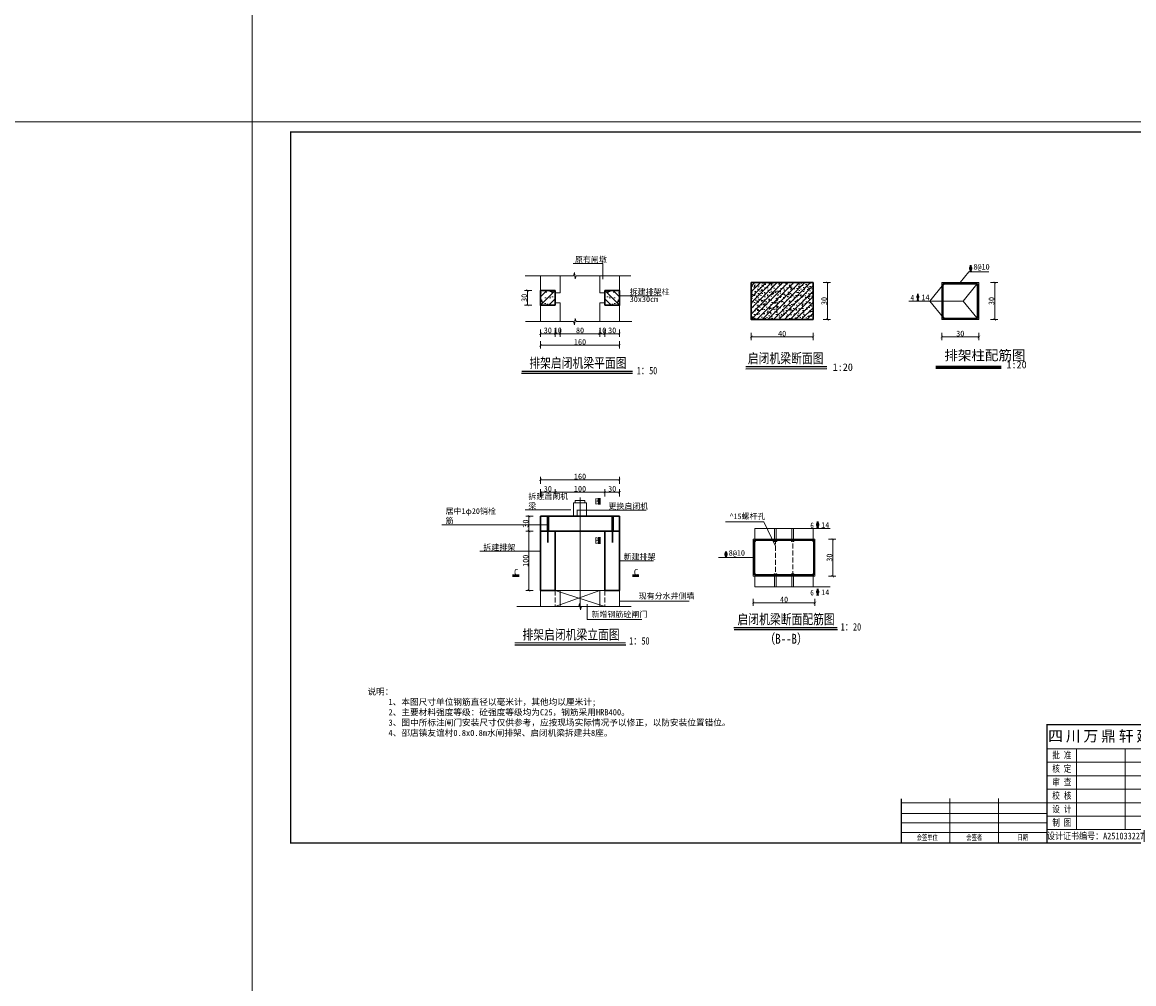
# Model space of a CAD drawing. Extents: x 36231 to 595326, y 3059 to 3871788.
# Tile 38 of 143: x 584070 to 584519, y 3865249 to 3865638. Entities that reach past the tile are written whole.
import ezdxf
from ezdxf.enums import TextEntityAlignment as Align
from ezdxf.lldxf.tags import DXFTag

# ---------------------------------------------------------------- set-up
doc = ezdxf.new("R2010")
doc.units = 0
doc.header["$PDMODE"] = 32
doc.header["$PDSIZE"] = 0.2
doc.linetypes.add('DASH', pattern=[0.35, 0.25, -0.1])
doc.layers.get('0').update_dxf_attribs({"linetype": 'CONTINUOUS'})
doc.layers.get('Defpoints').update_dxf_attribs({"linetype": 'CONTINUOUS'})
for name, color, linetype, lineweight in [('0.09标注线', 3, 'CONTINUOUS', 9), ('0.13填充', 8, 'CONTINUOUS', 9), ('0.13文字', 3, 'CONTINUOUS', 13), ('0.13轮廓', 4, 'CONTINUOUS', 13), ('0.30粗线', 7, 'CONTINUOUS', 30), ('0.30粗蓝', 4, 'CONTINUOUS', 30), ('图框１', 5, 'CONTINUOUS', 60), ('地涵轮廓线', 130, 'CONTINUOUS', 35), ('文字', 7, 'CONTINUOUS', 15), ('文字层', 7, 'CONTINUOUS', 15), ('粗实线', 1, 'CONTINUOUS', 40), ('细实线', 3, 'CONTINUOUS', 20), ('细线', 7, 'CONTINUOUS', 15), ('轮廓西线', 1, 'CONTINUOUS', 15)]:
    doc.layers.add(name, color=color, linetype=linetype, lineweight=lineweight)
doc.styles.add('-仿宋_GB2312', font='仿宋_GB2312_0.ttf')
doc.styles.add('CHX-1', font='tssdeng.shx', dxfattribs={"width": 0.7, "height": 300, "bigfont": 'atssdchn.shx'})
doc.styles.get("Standard").update_dxf_attribs({"font": 'rs.shx', "bigfont": 'hztxt.shx'})
tags = doc.linetypes.add('DASHDOT2', pattern=[0.5, 0.25, -0.125, 0, -0.125]).pattern_tags.tags
tags[10:11] = [DXFTag(74, 4), DXFTag(75, 0), DXFTag(340, '0'), DXFTag(46, 1.0), DXFTag(50, 0.0), DXFTag(44, 0.0), DXFTag(45, 0.0)]
tags[8:9] = [DXFTag(74, 4), DXFTag(75, 0), DXFTag(340, '0'), DXFTag(46, 1.0), DXFTag(50, 0.0), DXFTag(44, 0.0), DXFTag(45, 0.0)]
tags[6:7] = [DXFTag(74, 4), DXFTag(75, 0), DXFTag(340, '0'), DXFTag(46, 1.0), DXFTag(50, 0.0), DXFTag(44, 0.0), DXFTag(45, 0.0)]
tags[4:5] = [DXFTag(74, 4), DXFTag(75, 0), DXFTag(340, '0'), DXFTag(46, 1.0), DXFTag(50, 0.0), DXFTag(44, 0.0), DXFTag(45, 0.0)]
doc.dimstyles.get("Standard").update_dxf_attribs({"dimtxt": 0.18, "dimasz": 0.18, "dimexe": 0.18, "dimexo": 0.0625, "dimgap": 0.09, "dimtad": 0, "dimtih": 1, "dimtoh": 1, "dimdec": 0, "dimlfac": 2, "dimzin": 0, "dimdsep": 46, "dimtxsty": 'Standard', "dimcen": 0.09, "dimadec": 0, "dimazin": 0, "dimtfac": 1, "dimtdec": 0, "dimtofl": 0, "dimtmove": 0, "dimatfit": 3, "dimfxl": 1, "dimtolj": 1, "dimtzin": 0, "dimarcsym": 0})

# ---------------------------------------------------------------- blocks, each defined once
blk = doc.blocks.new('_ARCHTICK')
at = {"color": 0, "linetype": 'ByBlock', "const_width": 0.15}
blk.add_lwpolyline([(-0.5, -0.5), (0.5, 0.5)], dxfattribs=at)
blk = doc.blocks.new('*D978')
at = {"layer": '0.13文字', "color": 0, "lineweight": 9}
for p, q in [((584275.61, 3865529.46), (584272.66, 3865529.46)), ((584273.91, 3865529.46), (584273.91, 3865523.46)), ((584275.61, 3865523.46), (584272.66, 3865523.46))]:
    blk.add_line(p, q, dxfattribs=at)
at = {"layer": 'Defpoints', "color": 0, "lineweight": 13}
for p in [(584279.11, 3865529.46), (584273.91, 3865523.46), (584279.11, 3865523.46)]:
    blk.add_point(p, dxfattribs=at)
at = {"layer": '0.13文字', "color": 0, "lineweight": 9}
for p, rotation in [((584273.91, 3865529.46), 90), ((584273.91, 3865523.46), 270)]:
    blk.add_blockref('_ARCHTICK', p, dxfattribs=dict(at, rotation=rotation))
at = {"layer": '0.13文字', "color": 0, "lineweight": 13, "insert": (584272.56, 3865526.46), "char_height": 2.3, "attachment_point": 5, "rotation": 90, "style": '-仿宋_GB2312'}
blk.add_mtext('\\A1;30', dxfattribs=at)
blk = doc.blocks.new('*D982')
at = {"layer": '0.13文字', "color": 0, "lineweight": 9}
for p, q in [((584279.11, 3865451.26), (584279.11, 3865454.21)), ((584311.11, 3865452.96), (584279.11, 3865452.96)), ((584311.11, 3865451.26), (584311.11, 3865454.21))]:
    blk.add_line(p, q, dxfattribs=at)
at = {"layer": 'Defpoints', "color": 0, "lineweight": 13}
for p in [(584279.11, 3865452.96), (584279.11, 3865438.24), (584311.11, 3865438.24)]:
    blk.add_point(p, dxfattribs=at)
at = {"layer": '0.13文字', "color": 0, "lineweight": 9, "rotation": 180}
blk.add_blockref('_ARCHTICK', (584279.11, 3865452.96), dxfattribs=at)
at = {"layer": '0.13文字', "color": 0, "lineweight": 9}
blk.add_blockref('_ARCHTICK', (584311.11, 3865452.96), dxfattribs=at)
at = {"layer": '0.13文字', "color": 0, "lineweight": 13, "insert": (584295.11, 3865454.31), "char_height": 2.3, "attachment_point": 5, "style": '-仿宋_GB2312'}
blk.add_mtext('\\A1;160', dxfattribs=at)
blk = doc.blocks.new('*D985')
at = {"layer": '0.13文字', "color": 0, "lineweight": 9}
for p, q in [((584285.11, 3865511.96), (584284.11, 3865511.96)), ((584285.11, 3865513.66), (584285.11, 3865510.71)), ((584285.11, 3865511.96), (584287.11, 3865511.96)), ((584287.11, 3865513.66), (584287.11, 3865510.71)), ((584287.11, 3865511.96), (584288.11, 3865511.96))]:
    blk.add_line(p, q, dxfattribs=at)
at = {"layer": 'Defpoints', "color": 0, "lineweight": 13}
for p in [(584287.11, 3865524.46), (584285.11, 3865523.46), (584287.11, 3865511.96)]:
    blk.add_point(p, dxfattribs=at)
at = {"layer": '0.13文字', "color": 0, "lineweight": 9}
blk.add_blockref('_ARCHTICK', (584285.11, 3865511.96), dxfattribs=at)
at = {"layer": '0.13文字', "color": 0, "lineweight": 9, "rotation": 180}
blk.add_blockref('_ARCHTICK', (584287.11, 3865511.96), dxfattribs=at)
at = {"layer": '0.13文字', "color": 0, "lineweight": 13, "insert": (584286.11, 3865513.31), "char_height": 2.3, "attachment_point": 5, "style": '-仿宋_GB2312'}
blk.add_mtext('\\A1;10', dxfattribs=at)
blk = doc.blocks.new('*D987')
at = {"layer": '0.13文字', "color": 0, "lineweight": 9}
for p, q in [((584303.11, 3865511.96), (584302.11, 3865511.96)), ((584303.11, 3865513.66), (584303.11, 3865510.71)), ((584303.11, 3865511.96), (584305.11, 3865511.96)), ((584305.11, 3865513.66), (584305.11, 3865510.71)), ((584305.11, 3865511.96), (584306.11, 3865511.96))]:
    blk.add_line(p, q, dxfattribs=at)
at = {"layer": 'Defpoints', "color": 0, "lineweight": 13}
for p in [(584303.11, 3865524.46), (584305.11, 3865523.46), (584305.11, 3865511.96)]:
    blk.add_point(p, dxfattribs=at)
at = {"layer": '0.13文字', "color": 0, "lineweight": 9}
blk.add_blockref('_ARCHTICK', (584303.11, 3865511.96), dxfattribs=at)
at = {"layer": '0.13文字', "color": 0, "lineweight": 9, "rotation": 180}
blk.add_blockref('_ARCHTICK', (584305.11, 3865511.96), dxfattribs=at)
at = {"layer": '0.13文字', "color": 0, "lineweight": 13, "insert": (584304.11, 3865513.31), "char_height": 2.3, "attachment_point": 5, "style": '-仿宋_GB2312'}
blk.add_mtext('\\A1;10', dxfattribs=at)
blk = doc.blocks.new('eesz')
at = {"layer": '图框１', "color": 7, "const_width": 0.467}
blk.add_lwpolyline([(25244.5, -497.6), (25244.5, -1980.6), (27344.5, -1980.6), (27344.5, -497.6)], close=True, dxfattribs=at)
blk.add_lwpolyline([(25244.5, -497.6), (25244.5, -1980.6), (27344.5, -1980.6), (27344.5, -497.6)], close=True, dxfattribs=at)
at = {"layer": '图框１', "color": 5, "const_width": 0.467}
blk.add_lwpolyline([(25244.5, -497.6), (25244.5, -1980.6), (27344.5, -1980.6), (27344.5, -497.6)], close=True, dxfattribs=at)
at = {"layer": '图框１', "color": 7}
blk.add_lwpolyline([(25322.3, -518.3, 3.11, 3.11, 0), (27318.5, -518.3, 2.59, 2.59, 0), (27318.5, -1954.6, 2.59, 2.59, 0), (25322.3, -1954.6, 2.59, 2.59, 0)], format="xyseb", close=True, dxfattribs=at)
blk.add_lwpolyline([(25322.3, -518.3, 3.11, 3.11, 0), (27318.5, -518.3, 2.59, 2.59, 0), (27318.5, -1954.6, 2.59, 2.59, 0), (25322.3, -1954.6, 2.59, 2.59, 0)], format="xyseb", close=True, dxfattribs=at)
at = {"layer": '图框１', "color": 5}
blk.add_lwpolyline([(25322.3, -518.3, 3.11, 3.11, 0), (27318.5, -518.3, 2.59, 2.59, 0), (27318.5, -1954.6, 2.59, 2.59, 0), (25322.3, -1954.6, 2.59, 2.59, 0)], format="xyseb", close=True, dxfattribs=at)
at = {"layer": '细线', "color": 7}
for p, q in [((26850.3, -1715.1), (27318.5, -1715.1)), ((26850.3, -1764.1), (27318.5, -1764.1)), ((26910.2, -1764.1), (26910.2, -1927.4)), ((27008.2, -1764.1), (27008.2, -1927.4)), ((27046.3, -1764.1), (27046.3, -1954.6)), ((27204.2, -1764.1), (27204.2, -1818.5)), ((26850.3, -1791.3), (27046.3, -1791.3)), ((27204.2, -1791.3), (27318.5, -1791.3)), ((26850.3, -1818.5), (27318.5, -1818.5)), ((26850.3, -1845.7), (27046.3, -1845.7)), ((26556.3, -1873), (26850.3, -1873)), ((26654.3, -1864.8), (26654.3, -1954.6)), ((26752.3, -1864.8), (26752.3, -1954.6)), ((26850.3, -1873), (27046.3, -1873)), ((26556.3, -1894.7), (26850.3, -1894.7)), ((26850.3, -1900.2), (27318.5, -1900.2)), ((27106.2, -1900.2), (27106.2, -1954.6)), ((27182.4, -1900.2), (27182.4, -1927.4)), ((27242.3, -1900.2), (27242.3, -1927.4)), ((26556.3, -1913.8), (26850.3, -1913.8)), ((26850.3, -1927.4), (27318.5, -1927.4)), ((26556.3, -1932.9), (26850.3, -1932.9))]:
    blk.add_line(p, q, dxfattribs=at)
at = {"layer": '细线', "color": 7, "const_width": 2.72}
for points in [[(27318.5, -1715.1), (26850.3, -1715.1), (26850.3, -1954.6)], [(26556.3, -1864.8), (26556.3, -1954.6)]]:
    blk.add_lwpolyline(points, dxfattribs=at)
at = {"layer": '文字', "color": 7, "line_spacing_factor": 0.5, "style": '-仿宋_GB2312'}
for s, insert, char_height, width, attachment_point in [('{\\fSimSun|b0|i0|c134|p2;\\T1.2;\\C256;四川万鼎轩建筑设计有限公司}', (27084.4, -1739.6), 21.778, 468.222, 5), ('{\\W0.8;批 准}', (26880.3, -1777.7), 13.611, 59.889, 5), ('{\\W0.8;招 标  设 计}', (27261.3, -1777.7), 13.611, 114.153, 5), ('{\\W0.8;核 定}', (26880.3, -1804.9), 13.611, 59.889, 5), ('{\\W0.8;土 建  部 分}', (27261.7, -1804.9), 13.611, 114.902, 5), ('{\\W0.8;审 查}', (26880.3, -1832.1), 13.611, 59.889, 5), ('{\\W0.8;校 核}', (26880.3, -1859.4), 13.611, 59.889, 5), ('{\\W0.8;设 计}', (26880.3, -1886.6), 13.611, 59.889, 5), ('{\\W0.8;制 图}', (26880.3, -1913.8), 13.611, 59.889, 5), ('{\\W0.8;比 例}', (27076.3, -1913.8), 13.611, 59.889, 5), ('见图', (27144.3, -1913.8), 13.61, 76.222, 5), ('{\\W0.8;日 期}', (27196.2, -1904.4), 13.611, 54.508, 1), ('2019.12', (27280.4, -1913.8), 13.61, 76.222, 5), ('{\\W0.8;图 号}', (27060.1, -1931.7), 13.611, 54.508, 1), ('{\\W0.7; 会签单位}', (26605.3, -1943.7), 10.889, 98, 5), ('{\\W0.7;会签者}', (26703.3, -1943.7), 10.889, 98, 5), ('{\\W0.7;日期}', (26801.3, -1943.7), 10.89, 98, 5), ('{\\W0.85;设计证书编号：A251033227}', (26948.3, -1941), 13.611, 196, 5)]:
    blk.add_mtext(s, dxfattribs=dict(at, insert=insert, char_height=char_height, width=width, attachment_point=attachment_point))
at = {"layer": '文字', "color": 7, "insert": (27125.3, -1791.3), "char_height": 5, "width": 157.889, "attachment_point": 5, "style": '-仿宋_GB2312'}
blk.add_mtext('新沂市2019年度农业水价综合改革计量设施配套\\P和农田水利工程维修养护项目\\P（2019年第二批省级以上水利发展资金和2018年\\P第二批省级以上水利发展资金剩余资金）', dxfattribs=at)
blk = doc.blocks.new('*D1562')
at = {"layer": '0.09标注线', "color": 0, "lineweight": 9, "ltscale": 8}
for p, q in [((584460.97, 3865532.67), (584463.92, 3865532.67)), ((584462.67, 3865532.67), (584462.67, 3865517.67)), ((584460.97, 3865517.67), (584463.92, 3865517.67))]:
    blk.add_line(p, q, dxfattribs=at)
at = {"layer": 'Defpoints', "color": 0, "lineweight": 13, "ltscale": 8}
for p in [(584456.23, 3865532.67), (584457.02, 3865517.67), (584462.67, 3865517.67)]:
    blk.add_point(p, dxfattribs=at)
at = {"layer": '0.09标注线', "color": 0, "lineweight": 9, "ltscale": 8}
for p, rotation in [((584462.67, 3865532.67), 90), ((584462.67, 3865517.67), 270)]:
    blk.add_blockref('_ARCHTICK', p, dxfattribs=dict(at, rotation=rotation))
at = {"layer": '0.09标注线', "color": 0, "lineweight": 9, "ltscale": 8, "insert": (584461.32, 3865525.17), "char_height": 2.3, "attachment_point": 5, "rotation": 90, "style": '-仿宋_GB2312'}
blk.add_mtext('\\A1;30', dxfattribs=at)
blk = doc.blocks.new('*D1563')
at = {"layer": '0.09标注线', "color": 0, "lineweight": 9, "ltscale": 8}
for p, q in [((584393.4, 3865532.67), (584396.35, 3865532.67)), ((584395.1, 3865532.67), (584395.1, 3865517.67)), ((584393.4, 3865517.67), (584396.35, 3865517.67))]:
    blk.add_line(p, q, dxfattribs=at)
at = {"layer": 'Defpoints', "color": 0, "lineweight": 13, "ltscale": 8}
for p in [(584389.27, 3865532.67), (584389.27, 3865517.67), (584395.1, 3865517.67)]:
    blk.add_point(p, dxfattribs=at)
at = {"layer": '0.09标注线', "color": 0, "lineweight": 9, "ltscale": 8}
for p, rotation in [((584395.1, 3865532.67), 90), ((584395.1, 3865517.67), 270)]:
    blk.add_blockref('_ARCHTICK', p, dxfattribs=dict(at, rotation=rotation))
at = {"layer": '0.09标注线', "color": 0, "lineweight": 9, "ltscale": 8, "insert": (584393.75, 3865525.17), "char_height": 2.3, "attachment_point": 5, "rotation": 90, "style": '-仿宋_GB2312'}
blk.add_mtext('\\A1;30', dxfattribs=at)

msp = doc.modelspace()

# ---------------------------------------------------------------- hatches: boundary and pattern name
at = {"layer": '0.09标注线', "lineweight": 9}
h = msp.add_hatch(dxfattribs=at)
h.set_pattern_fill('ANSI31', color=256, scale=0.5, style=0)
h.set_pattern_definition([(45, (584364.2691, 3865517.6733), (-1.12253, 1.12253), [])])
h.paths.add_polyline_path([(584389.27, 3865517.67), (584389.27, 3865532.67), (584364.27, 3865532.67), (584364.27, 3865517.67)])
h = msp.add_hatch(dxfattribs=at)
h.set_pattern_fill('AR-CONC', color=256, scale=0.02, style=0)
h.set_pattern_definition([(50, (584364.269, 3865517.6733), (3.6437, -0.31878), [0.381, -4.191]), (355, (584364.269, 3865517.6733), (-0.70486, 3.82113), [0.3048, -3.3528]), (100.451, (584364.5728, 3865517.6467), (2.93885, 3.50233), [0.3238, -3.5618]), (46.184, (584364.269, 3865518.6893), (5.4216, -0.84085), [0.5715, -6.2865]), (96.636, (584364.721, 3865518.619), (4.7481, 4.9485), [0.4857, -5.3427]), (351.184, (584364.269, 3865518.689), (4.7481, 4.9485), [0.4572, -5.0292]), (21, (584364.777, 3865518.4353), (3.0323, -2.0453), [0.381, -4.191]), (326, (584364.777, 3865518.4353), (1.23604, 3.68376), [0.3048, -3.3528]), (71.451, (584365.03, 3865518.2648), (4.26833, 1.63846), [0.3238, -3.5618]), (37.5, (584364.2691, 3865517.6733), (0.06177, 1.6911), [0, -3.31216, 0, -3.4036, 0, -3.3655]), (7.5, (584364.2691, 3865517.6733), (1.33639, 2.00361), [0, -1.94056, 0, -3.23596, 0, -1.2827]), (327.5, (584363.1363, 3865517.6733), (2.71181, -0.114575), [0, -1.27, 0, -3.9624, 0, -5.2578]), (317.5, (584362.6283, 3865517.6733), (2.96258, 0.50853), [0, -1.651, 0, -2.63144, 0, -3.7338])])
h.paths.add_polyline_path([(584389.27, 3865517.67), (584389.27, 3865532.67), (584364.27, 3865532.67), (584364.27, 3865517.67)])
at = {"layer": '0.13文字', "lineweight": 9}
h = msp.add_hatch(dxfattribs=at)
h.set_pattern_fill('AR-CONC', color=256, scale=0.03, style=0)
h.set_pattern_definition([(50, (584279.106, 3865523.463), (5.4655, -0.4782), [0.5715, -6.2865]), (355, (584279.106, 3865523.463), (-1.0573, 5.7317), [0.4572, -5.0292]), (100.45, (584279.5616, 3865523.423), (4.4083, 5.2535), [0.4857, -5.3427]), (46.18, (584279.106, 3865524.987), (8.1324, -1.261), [0.8572, -9.4297]), (96.64, (584279.784, 3865524.882), (7.122, 7.423), [0.7286, -8.014]), (351.18, (584279.106, 3865524.987), (7.122, 7.423), [0.686, -7.544]), (21, (584279.868, 3865524.606), (4.5484, -3.068), [0.5715, -6.2865]), (326, (584279.868, 3865524.606), (1.854, 5.5256), [0.4572, -5.0292]), (71.45, (584280.247, 3865524.35), (6.4025, 2.4577), [0.4857, -5.3427]), (37.5, (584279.1061, 3865523.4628), (0.09266, 2.53665), [0, -4.96824, 0, -5.1054, 0, -5.04825]), (7.5, (584279.1061, 3865523.4628), (2.0046, 3.0054), [0, -2.91084, 0, -4.85394, 0, -1.92405]), (327.5, (584277.4069, 3865523.4628), (4.0677, -0.17186), [0, -1.905, 0, -5.9436, 0, -7.8867]), (317.5, (584276.645, 3865523.4628), (4.4439, 0.7628), [0, -2.4765, 0, -3.94716, 0, -5.6007])])
h.paths.add_polyline_path([(584279.11, 3865529.46), (584279.11, 3865523.46), (584285.11, 3865523.46), (584285.11, 3865529.46)])
h = msp.add_hatch(dxfattribs=at)
h.set_pattern_fill('ANSI31', color=256, scale=0.75, style=0)
h.set_pattern_definition([(45, (584279.1061, 3865523.4628), (-1.6838, 1.6838), [])])
h.paths.add_polyline_path([(584285.11, 3865529.46), (584279.11, 3865529.46), (584279.11, 3865523.46), (584285.11, 3865523.46)])
h = msp.add_hatch(dxfattribs=at)
h.set_pattern_fill('AR-CONC', color=256, scale=0.03, style=0)
h.set_pattern_definition([(130, (584311.106, 3865523.463), (-5.4655, -0.4782), [0.5715, -6.2865]), (185, (584311.106, 3865523.463), (1.0573, 5.7317), [0.4572, -5.0292]), (79.55, (584310.6507, 3865523.423), (-4.4083, 5.2535), [0.4857, -5.3427]), (133.82, (584311.106, 3865524.987), (-8.1324, -1.261), [0.8573, -9.4298]), (83.36, (584310.4284, 3865524.882), (-7.122, 7.423), [0.7286, -8.014]), (188.82, (584311.106, 3865524.987), (-7.122, 7.423), [0.686, -7.544]), (159, (584310.344, 3865524.606), (-4.5484, -3.068), [0.5715, -6.2865]), (214, (584310.344, 3865524.606), (-1.854, 5.5256), [0.4572, -5.0292]), (108.55, (584309.965, 3865524.35), (-6.4025, 2.4577), [0.4857, -5.3427]), (142.5, (584311.1061, 3865523.4628), (-0.09266, 2.53665), [0, -4.96824, 0, -5.1054, 0, -5.04825]), (172.5, (584311.1061, 3865523.4628), (-2.0046, 3.0054), [0, -2.91084, 0, -4.85394, 0, -1.92405]), (212.5, (584312.8054, 3865523.4628), (-4.0677, -0.17186), [0, -1.905, 0, -5.9436, 0, -7.8867]), (222.5, (584313.5674, 3865523.4628), (-4.4439, 0.7628), [0, -2.4765, 0, -3.94716, 0, -5.6007])])
h.paths.add_polyline_path([(584305.11, 3865529.46), (584305.11, 3865523.46), (584311.11, 3865523.46), (584311.11, 3865529.46)])
h = msp.add_hatch(dxfattribs=at)
h.set_pattern_fill('ANSI31', color=256, scale=0.75, style=0)
h.set_pattern_definition([(135, (584311.1061, 3865523.4628), (1.6838, 1.6838), [])])
h.paths.add_polyline_path([(584305.11, 3865523.46), (584311.11, 3865523.46), (584311.11, 3865529.46), (584305.11, 3865529.46)])
at = {"layer": '0.30粗线'}
for points in [[(584441.73, 3865531.92, 1), (584442.23, 3865531.92, 1)], [(584455.73, 3865531.92, -1), (584455.23, 3865531.92, -1)], [(584441.73, 3865518.43, -1), (584442.23, 3865518.43, -1)], [(584455.73, 3865518.43, 1), (584455.23, 3865518.43, 1)], [(584365.54, 3865428.24, 1), (584366.04, 3865428.24, 1)], [(584373.49, 3865428.24, 1), (584373.99, 3865428.24, 1)], [(584374.15, 3865428.24, 1), (584374.65, 3865428.24, 1)], [(584380.95, 3865428.24, -1), (584380.45, 3865428.24, -1)], [(584381.61, 3865428.24, -1), (584381.11, 3865428.24, -1)], [(584389.54, 3865428.24, -1), (584389.04, 3865428.24, -1)], [(584365.54, 3865414.75, -1), (584366.04, 3865414.75, -1)], [(584373.41, 3865414.75, -1), (584373.91, 3865414.75, -1)], [(584374.15, 3865414.75, -1), (584374.65, 3865414.75, -1)], [(584380.95, 3865414.75, 1), (584380.45, 3865414.75, 1)], [(584381.62, 3865414.75, 1), (584381.12, 3865414.75, 1)], [(584389.54, 3865414.75, 1), (584389.04, 3865414.75, 1)]]:
    msp.add_hatch(color=256, dxfattribs=at).paths.add_polyline_path(points)

# ---------------------------------------------------------------- linework, layer by layer
for p, q in [((584362.05, 3865497.83), (584394.84, 3865497.85)), ((584271.51, 3865495.96), (584316.37, 3865495.98)), ((584357.42, 3865392.42), (584399.15, 3865392.44)), ((584268.74, 3865386.22), (584313.6, 3865386.24))]:
    msp.add_line(p, q)
at = {"const_width": 0.461}
for points in [[(584271.51, 3865496.78), (584316.37, 3865496.78)], [(584362.05, 3865498.66), (584394.84, 3865498.66)], [(584357.21, 3865393.24), (584399.1, 3865393.24)], [(584268.74, 3865387.05), (584313.6, 3865387.05)]]:
    msp.add_lwpolyline(points, dxfattribs=at)
at = {"layer": '0.09标注线', "lineweight": 9, "ltscale": 8}
for p, q in [((584292.36, 3865540.38), (584304.27, 3865540.38)), ((584279.11, 3865516.85), (584279.11, 3865535.4)), ((584287.11, 3865528.46), (584287.11, 3865535.4)), ((584303.11, 3865528.46), (584303.11, 3865535.4)), ((584311.11, 3865516.85), (584311.11, 3865535.4)), ((584287.11, 3865528.46), (584285.11, 3865528.46)), ((584287.11, 3865532.46), (584287.11, 3865528.46)), ((584303.11, 3865532.46), (584303.11, 3865528.46)), ((584303.11, 3865528.46), (584305.11, 3865528.46)), ((584285.11, 3865524.46), (584287.11, 3865524.46)), ((584287.11, 3865524.46), (584287.11, 3865520.46)), ((584287.11, 3865524.46), (584287.11, 3865516.85)), ((584303.11, 3865524.46), (584303.11, 3865520.46)), ((584305.11, 3865524.46), (584303.11, 3865524.46)), ((584303.11, 3865524.46), (584303.11, 3865516.85)), ((584311.11, 3865527.28), (584327.99, 3865527.28)), ((584288.11, 3865408.24), (584279.11, 3865408.24)), ((584279.11, 3865408.24), (584279.11, 3865401.7)), ((584287.11, 3865408.24), (584287.11, 3865401.7)), ((584302.11, 3865408.24), (584311.11, 3865408.24)), ((584303.11, 3865408.24), (584303.11, 3865401.7)), ((584311.11, 3865408.24), (584311.11, 3865401.7))]:
    msp.add_line(p, q, dxfattribs=at)
at = {"layer": '0.09标注线', "lineweight": -3, "ltscale": 8}
for p, q in [((584285.11, 3865527.96), (584285.11, 3865524.96)), ((584305.11, 3865527.96), (584305.11, 3865524.96)), ((584305.11, 3865527.96), (584305.11, 3865524.96)), ((584288.11, 3865432.24), (584279.11, 3865432.24)), ((584309.45, 3865432.24), (584310.38, 3865432.24))]:
    msp.add_line(p, q, dxfattribs=at)
at = {"layer": '0.09标注线', "lineweight": 50, "ltscale": 8}
for p, q in [((584302.91, 3865445.57), (584302.91, 3865442.95)), ((584302.91, 3865429.72), (584302.91, 3865427.1)), ((584270.51, 3865414.09), (584267.88, 3865414.09)), ((584318.92, 3865414.09), (584316.29, 3865414.09))]:
    msp.add_line(p, q, dxfattribs=at)
at = {"layer": '0.09标注线'}
for p, q in [((584369.39, 3865435.99), (584353.93, 3865435.99)), ((584374.04, 3865426.18), (584369.39, 3865435.99))]:
    msp.add_line(p, q, dxfattribs=at)
at = {"layer": '0.09标注线', "color": 8, "linetype": 'DASH', "lineweight": 9, "ltscale": 8}
for p, q in [((584374.04, 3865429), (584374.04, 3865414)), ((584381.04, 3865414), (584381.04, 3865429)), ((584285.11, 3865408.24), (584285.11, 3865401.7)), ((584305.11, 3865408.24), (584305.11, 3865401.7))]:
    msp.add_line(p, q, dxfattribs=at)
at = {"layer": '0.13填充', "color": 7, "lineweight": 40, "ltscale": 0.005}
msp.add_line((584438.89, 3865498.63), (584465.32, 3865498.63), dxfattribs=at)
at = {"layer": '0.13填充', "color": 7, "ltscale": 0.005}
msp.add_line((584438.89, 3865497.95), (584465.32, 3865497.95), dxfattribs=at)
at = {"layer": '0.13文字', "lineweight": 13}
for p, q in [((584162.6, 3862228.91), (584162.6, 3867306.78)), ((590756.67, 3865597.58), (583664.28, 3865597.58)), ((584272.95, 3865440.75), (584291.4, 3865440.75)), ((584293.9, 3865440.75), (584293.9, 3865438.24)), ((584294.25, 3865440.67), (584321.77, 3865440.67)), ((584239.34, 3865434.73), (584282.16, 3865434.73)), ((584254.62, 3865424.16), (584279.11, 3865424.16)), ((584311.11, 3865420.24), (584324.74, 3865420.24)), ((584282.11, 3865408.24), (584303.11, 3865408.24)), ((584285.11, 3865408.24), (584305.11, 3865401.7)), ((584303.11, 3865408.24), (584285.11, 3865401.7)), ((584297.94, 3865396.54), (584297.94, 3865402.75)), ((584311.11, 3865403.98), (584339.19, 3865403.98)), ((584297.94, 3865396.54), (584320.13, 3865396.54))]:
    msp.add_line(p, q, dxfattribs=at)
at = {"layer": '0.13文字', "linetype": 'Continuous', "lineweight": 13}
for p, q in [((584297.75, 3865443.62), (584292.49, 3865443.62)), ((584292.49, 3865443.62), (584292.49, 3865438.24)), ((584297.75, 3865438.24), (584297.75, 3865443.62))]:
    msp.add_line(p, q, dxfattribs=at)
msp.add_lwpolyline([(584297.01, 3865444.55), (584293.11, 3865444.55), (584293.11, 3865443.62), (584297.01, 3865443.62)], close=True, dxfattribs=at)
at = {"layer": '0.13轮廓'}
for centre in [(584441.98, 3865531.92, 24.8), (584455.48, 3865531.92, 24.8), (584441.98, 3865518.43, 24.8), (584455.48, 3865518.43, 24.8), (584365.79, 3865428.24, 24.8), (584373.74, 3865428.24, 24.8), (584374.4, 3865428.24, 24.8), (584380.7, 3865428.24, 24.8), (584381.36, 3865428.24, 24.8), (584389.29, 3865428.24, 24.8), (584365.79, 3865414.75, 24.8), (584373.66, 3865414.75, 24.8), (584374.4, 3865414.75, 24.8), (584380.7, 3865414.75, 24.8), (584381.37, 3865414.75, 24.8), (584389.29, 3865414.75, 24.8)]:
    msp.add_circle(centre, 0.25, dxfattribs=at)
at = {"layer": '0.30粗线'}
for p, q in [((584441.73, 3865532.17), (584455.73, 3865532.17)), ((584441.73, 3865518.17), (584441.73, 3865532.17)), ((584455.73, 3865518.17), (584455.73, 3865532.17)), ((584441.73, 3865518.17), (584455.73, 3865518.17)), ((584365.54, 3865428.5), (584389.54, 3865428.5)), ((584365.54, 3865414.5), (584365.54, 3865428.5)), ((584389.54, 3865414.5), (584389.54, 3865428.5)), ((584365.54, 3865414.5), (584389.54, 3865414.5))]:
    msp.add_line(p, q, dxfattribs=at)
at = {"layer": '0.30粗蓝', "ltscale": 80}
for p, q in [((584279.11, 3865529.46), (584285.11, 3865529.46)), ((584279.11, 3865523.46), (584279.11, 3865529.46)), ((584285.11, 3865523.46), (584285.11, 3865529.46)), ((584311.11, 3865529.46), (584305.11, 3865529.46)), ((584305.11, 3865523.46), (584305.11, 3865529.46)), ((584311.11, 3865523.46), (584311.11, 3865529.46)), ((584389.27, 3865532.67), (584364.27, 3865532.67)), ((584364.27, 3865517.67), (584364.27, 3865532.67)), ((584389.27, 3865532.67), (584389.27, 3865517.67)), ((584285.11, 3865523.46), (584279.11, 3865523.46)), ((584305.11, 3865523.46), (584311.11, 3865523.46)), ((584389.27, 3865517.67), (584364.27, 3865517.67)), ((584279.11, 3865438.24), (584311.11, 3865438.24)), ((584279.11, 3865438.24), (584279.11, 3865408.24)), ((584282.16, 3865427.59), (584282.16, 3865438.24)), ((584308.29, 3865427.59), (584308.29, 3865438.24)), ((584311.11, 3865438.24), (584311.11, 3865408.24)), ((584279.11, 3865432.24), (584311.11, 3865432.24)), ((584285.11, 3865432.24), (584285.11, 3865408.24)), ((584305.11, 3865432.24), (584305.11, 3865408.24)), ((584279.11, 3865408.24), (584285.11, 3865408.24)), ((584311.11, 3865408.24), (584305.11, 3865408.24))]:
    msp.add_line(p, q, dxfattribs=at)
at = {"layer": '0.30粗蓝', "lineweight": 15, "ltscale": 80}
for p, q in [((584456.23, 3865532.67), (584441.23, 3865532.67)), ((584441.23, 3865517.67), (584441.23, 3865532.67)), ((584456.23, 3865532.67), (584456.23, 3865517.67)), ((584456.23, 3865517.67), (584441.23, 3865517.67)), ((584390.04, 3865429), (584365.04, 3865429)), ((584365.04, 3865414), (584365.04, 3865429)), ((584390.04, 3865429), (584390.04, 3865414)), ((584390.04, 3865414), (584365.04, 3865414))]:
    msp.add_line(p, q, dxfattribs=at)
at = {"layer": '地涵轮廓线', "lineweight": 9}
for p, q in [((584452.19, 3865536.9, 24.8), (584448.73, 3865532.67)), ((584452.19, 3865536.9, 24.8), (584460.24, 3865536.91, 24.8)), ((584441.98, 3865531.92, 24.8), (584436.38, 3865525.17)), ((584455.48, 3865531.92, 24.8), (584449.87, 3865525.17)), ((584449.87, 3865525.17), (584427.96, 3865525.17)), ((584441.98, 3865518.43, 24.8), (584436.38, 3865525.17)), ((584455.48, 3865518.43, 24.8), (584449.87, 3865525.17)), ((584365.8, 3865433.23), (584396.21, 3865433.23)), ((584365.8, 3865428.27), (584365.8, 3865433.23)), ((584373.71, 3865428.24), (584373.71, 3865433.21)), ((584374.4, 3865428.24), (584374.4, 3865433.21)), ((584380.7, 3865428.24), (584380.7, 3865433.21)), ((584381.39, 3865428.24), (584381.39, 3865433.21)), ((584389.29, 3865428.24), (584389.29, 3865433.21)), ((584365.54, 3865421.5), (584351.08, 3865421.5)), ((584365.54, 3865421.5), (584364.91, 3865421.86)), ((584365.8, 3865414.73), (584365.8, 3865409.76)), ((584373.62, 3865414.75), (584373.62, 3865409.78)), ((584374.4, 3865414.75), (584374.4, 3865409.78)), ((584380.7, 3865414.75), (584380.7, 3865409.78)), ((584381.34, 3865414.75), (584381.34, 3865409.78)), ((584389.29, 3865414.75), (584389.29, 3865409.78)), ((584365.8, 3865409.76), (584396.21, 3865409.76))]:
    msp.add_line(p, q, dxfattribs=at)
at = {"layer": '细实线', "color": 0, "lineweight": 9}
msp.add_line((584304.27, 3865540.38), (584304.27, 3865533.95), dxfattribs=at)
at = {"layer": '细实线', "color": 1, "linetype": 'DASHDOT2', "ltscale": 9}
for p, q in [((584295.11, 3865445.83), (584295.11, 3865401.7)), ((584281.84, 3865432.24), (584281.84, 3865438.24)), ((584282.48, 3865432.24), (584282.48, 3865438.24)), ((584307.97, 3865432.24), (584307.97, 3865438.24)), ((584308.61, 3865432.24), (584308.61, 3865438.24))]:
    msp.add_line(p, q, dxfattribs=at)
at = {"layer": '轮廓西线', "color": 4, "lineweight": 9}
for p, q in [((584272.99, 3865535.4), (584292.54, 3865535.4)), ((584292.54, 3865535.4), (584292.87, 3865536.65)), ((584292.87, 3865536.65), (584293.2, 3865534.09)), ((584293.2, 3865534.09), (584293.59, 3865535.4)), ((584293.59, 3865535.4), (584315.62, 3865535.4)), ((584273.06, 3865516.85), (584292.54, 3865516.85)), ((584292.54, 3865516.85), (584292.87, 3865515.6)), ((584292.87, 3865515.6), (584293.2, 3865518.16)), ((584293.2, 3865518.16), (584293.59, 3865516.85)), ((584293.59, 3865516.85), (584316.09, 3865516.85)), ((584294.59, 3865401.7), (584294.93, 3865402.95)), ((584294.93, 3865402.95), (584295.26, 3865400.4)), ((584269.52, 3865401.7), (584290.86, 3865401.7)), ((584290.92, 3865401.7), (584315.75, 3865401.7)), ((584295.26, 3865400.4), (584295.65, 3865401.7))]:
    msp.add_line(p, q, dxfattribs=at)

# ---------------------------------------------------------------- block references
at = {"layer": '文字层', "xscale": 0.1999999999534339, "yscale": 0.2000000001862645, "zscale": 0.2}
msp.add_blockref('eesz', (579113.71, 3865697.1), dxfattribs=at)

# ---------------------------------------------------------------- texts
at = {"style": '-仿宋_GB2312', "width": 0.8}
for s, height, p in [('排架启闭机梁平面图', 4, (584294.26, 3865500.24)), ('     启闭机梁断面图', 4, (584372.74, 3865502.12)), ('1：50', 3, (584322.19, 3865497.05)), ('启闭机梁断面配筋图', 4, (584378.37, 3865396.7)), ('排架启闭机梁立面图', 4, (584291.5, 3865390.51)), ('1：20', 3, (584404.54, 3865393.51)), ('1：50', 3, (584319.07, 3865387.85)), ('（B--B）', 4, (584378.37, 3865388.8))]:
    msp.add_text(s, height=height, dxfattribs=at).set_placement(p, align=Align.MIDDLE)
at = {"layer": '0.09标注线', "lineweight": 9, "ltscale": 8, "char_height": 2.3, "attachment_point": 7, "style": '-仿宋_GB2312'}
for s, insert, width in [('原有闸墩', (584293.07, 3865540.5), 16.1033), ('拆建排架柱', (584315.19, 3865527.47), 16.1033), ('30x30cm', (584315.19, 3865524.72), 16.1033), ('拆建启闭机梁', (584274.24, 3865440.99), 16.1033), ('更换启闭机', (584306.58, 3865440.92), 16.1033), ('{\\Fhztxt_e|c134;^ }15螺杆孔', (584355.63, 3865436.8, 24.8), 16.1033), ('居中1φ20销栓筋', (584240.82, 3865435.03), 20.6435), ('拆建排架', (584256.05, 3865424.28), 16.1033), ('新建排架', (584312.76, 3865420.48), 16.1033)]:
    msp.add_mtext(s, dxfattribs=dict(at, insert=insert, width=width))
at = {"layer": '0.09标注线', "lineweight": -3, "ltscale": 8, "char_height": 2.5, "width": 5.4658, "attachment_point": 1, "style": '-仿宋_GB2312'}
for s, insert in [('B', (584301.1, 3865445.52)), ('B', (584301.1, 3865429.66)), ('C', (584268.47, 3865416.91)), ('C', (584316.88, 3865416.91))]:
    msp.add_mtext(s, dxfattribs=dict(at, insert=insert))
at = {"layer": '0.09标注线', "char_height": 2.3, "attachment_point": 1, "style": '-仿宋_GB2312'}
for s, insert in [('现有分水井侧墙', (584318.81, 3865407.17)), ('新增钢筋砼闸门', (584299.75, 3865399.74))]:
    msp.add_mtext(s, dxfattribs=dict(at, insert=insert))
at = {"layer": '地涵轮廓线', "lineweight": 9, "style": '-仿宋_GB2312', "width": 0.75}
for s, p in [('4', (584428.64, 3865525.38)), ('6', (584388.16, 3865433.37, 24.8)), ('6', (584388.16, 3865406.22, 24.8))]:
    msp.add_text(s, height=2.3, dxfattribs=at).set_placement(p)
at = {"layer": '地涵轮廓线', "lineweight": 9, "char_height": 2.3, "width": 17.074, "attachment_point": 7, "style": '-仿宋_GB2312'}
for s, insert in [('8@10', (584454.04, 3865537.33, 24.8)), ('14', (584433.04, 3865525.51, -1.4)), ('14', (584392.55, 3865433.51, 23.4)), ('8@10', (584355.19, 3865421.76, 24.8)), ('14', (584392.55, 3865406.36, 23.4))]:
    msp.add_mtext(s, dxfattribs=dict(at, insert=insert))
at = {"layer": '文字', "style": 'CHX-1', "width": 0.62}
for p in [(584452.28, 3865537.11, 24.8), (584430.93, 3865525.55), (584390.44, 3865433.54, 24.8), (584353.43, 3865421.55, 24.8), (584390.44, 3865406.39, 24.8)]:
    msp.add_text('\x84', height=2.5, dxfattribs=at).set_placement(p)
at = {"layer": '文字', "color": 7, "attachment_point": 1, "style": '-仿宋_GB2312'}
for s, insert, char_height, width in [('{\\C256;       排架柱配筋图}', (584423.28, 3865505.25, -24.8), 4, 107.3332), ('1:20', (584397.18, 3865499.96, -24.8), 3, 10.2895), ('1:20', (584467.39, 3865500.97, -24.8), 3, 10.2895)]:
    msp.add_mtext(s, dxfattribs=dict(at, insert=insert, char_height=char_height, width=width))
at = {"layer": '粗实线', "insert": (584209.23, 3865368.63), "char_height": 2.5, "width": 181.8934, "attachment_point": 1, "style": '-仿宋_GB2312'}
msp.add_mtext('{\\C0;说明：\\P \\C7;    1、本图尺寸单位钢筋直径以毫米计，其他均以厘米计;\\P     2、主要材料强度等级：砼强度等级均为C25，钢筋采用HRB400。 \\P     3、图中所标注闸门安装尺寸仅供参考，应按现场实际情况予以修正，以防安装位置错位。\\P     4、\\A1;邵店镇友谊村\\A0;0.8x0.8m水闸排架、启闭机梁拆建共8座。}', dxfattribs=at)

# ---------------------------------------------------------------- dimensions: what is measured, and where the dimension line sits
at = {"layer": '0.09标注线', "lineweight": 9, "ltscale": 8}
for base, p1, p2, picture, middle in [((584395.1, 3865517.67), (584389.27, 3865532.67), (584389.27, 3865517.67), '*D1563', (584393.75, 3865525.17)), ((584462.67, 3865517.67), (584456.23, 3865532.67), (584457.02, 3865517.67), '*D1562', (584461.32, 3865525.17))]:
    dim = msp.add_linear_dim(base=base, p1=p1, p2=p2, angle=90, dimstyle='Standard', override={"dimtxt": 2.3, "dimasz": 1, "dimexe": 1.25, "dimexo": 1.5, "dimgap": 0.2, "dimtad": 1, "dimtih": 0, "dimtoh": 0, "dimtxsty": '-仿宋_GB2312', "dimblk": 'ARCHTICK', "dimtix": 1, "dimtofl": 1, "dimtmove": 2, "dimfxl": 1.7, "dimfxlon": 1, "dimlwd": 9, "dimlwe": 9}, dxfattribs=at)
    dim.commit()
    dim.dimension.update_dxf_attribs({"geometry": picture, "text_midpoint": middle})
for base, p1, p2 in [((584389.27, 3865510.67), (584364.27, 3865517.67), (584389.27, 3865517.67)), ((584390.04, 3865403.23), (584365.04, 3865414), (584390.04, 3865414))]:
    msp.add_linear_dim(base=base, p1=p1, p2=p2, text='40', dimstyle='Standard', override={"dimtxt": 2.3, "dimasz": 1, "dimexe": 1.25, "dimexo": 1.5, "dimgap": 0.2, "dimtad": 1, "dimtih": 0, "dimtoh": 0, "dimdec": 0, "dimlfac": 2, "dimtxsty": '-仿宋_GB2312', "dimblk": 'ARCHTICK', "dimtdec": 0, "dimtix": 1, "dimtofl": 1, "dimtmove": 2, "dimfxl": 1.7, "dimfxlon": 1, "dimlwd": 9, "dimlwe": 9}, dxfattribs=at).render()
msp.add_linear_dim(base=(584456.23, 3865510.67), p1=(584441.23, 3865517.67), p2=(584456.23, 3865517.67), dimstyle='Standard', override={"dimtxt": 2.3, "dimasz": 1, "dimexe": 1.25, "dimexo": 1.5, "dimgap": 0.2, "dimtad": 1, "dimtih": 0, "dimtoh": 0, "dimdec": 0, "dimlfac": 2, "dimtxsty": '-仿宋_GB2312', "dimblk": 'ARCHTICK', "dimtdec": 0, "dimtix": 1, "dimtofl": 1, "dimtmove": 2, "dimfxl": 1.7, "dimfxlon": 1, "dimlwd": 9, "dimlwe": 9}, dxfattribs=at).render()
msp.add_linear_dim(base=(584397.21, 3865429), p1=(584390.04, 3865414), p2=(584390.04, 3865429), angle=90, dimstyle='Standard', override={"dimtxt": 2.3, "dimasz": 1, "dimexe": 1.25, "dimexo": 1.5, "dimgap": 0.2, "dimtad": 1, "dimtih": 0, "dimtoh": 0, "dimdec": 0, "dimlfac": 2, "dimtxsty": '-仿宋_GB2312', "dimblk": 'ARCHTICK', "dimtdec": 0, "dimtix": 1, "dimtofl": 1, "dimtmove": 2, "dimfxl": 1.7, "dimfxlon": 1, "dimlwd": 9, "dimlwe": 9}, dxfattribs=at).render()
at = {"layer": '0.13文字', "lineweight": 13}
dim = msp.add_linear_dim(base=(584273.91, 3865523.46), p1=(584279.11, 3865529.46), p2=(584279.11, 3865523.46), angle=90, dimstyle='Standard', override={"dimtxt": 2.3, "dimasz": 1, "dimexe": 1.25, "dimexo": 1.5, "dimgap": 0.2, "dimtad": 1, "dimtih": 0, "dimtoh": 0, "dimdec": 0, "dimlfac": 5, "dimtxsty": '-仿宋_GB2312', "dimblk": 'ARCHTICK', "dimtdec": 0, "dimtix": 1, "dimtofl": 1, "dimtmove": 2, "dimfxl": 1.7, "dimfxlon": 1, "dimlwd": 9, "dimlwe": 9}, dxfattribs=at)
dim.commit()
dim.dimension.update_dxf_attribs({"geometry": '*D978', "text_midpoint": (584272.56, 3865526.46)})
for base, p1, p2, picture, middle in [((584287.11, 3865511.96), (584285.11, 3865523.46), (584287.11, 3865524.46), '*D985', (584286.11, 3865513.31)), ((584305.11, 3865511.96), (584303.11, 3865524.46), (584305.11, 3865523.46), '*D987', (584304.11, 3865513.31)), ((584279.11, 3865452.96), (584311.11, 3865438.24), (584279.11, 3865438.24), '*D982', (584295.11, 3865454.31))]:
    dim = msp.add_linear_dim(base=base, p1=p1, p2=p2, dimstyle='Standard', override={"dimtxt": 2.3, "dimasz": 1, "dimexe": 1.25, "dimexo": 1.5, "dimgap": 0.2, "dimtad": 1, "dimtih": 0, "dimtoh": 0, "dimdec": 0, "dimlfac": 5, "dimtxsty": '-仿宋_GB2312', "dimblk": 'ARCHTICK', "dimtdec": 0, "dimtix": 1, "dimtofl": 1, "dimtmove": 2, "dimfxl": 1.7, "dimfxlon": 1, "dimlwd": 9, "dimlwe": 9}, dxfattribs=at)
    dim.commit()
    dim.dimension.update_dxf_attribs({"geometry": picture, "text_midpoint": middle})
for base, p1, p2 in [((584303.11, 3865511.96), (584287.11, 3865524.46), (584303.11, 3865524.46)), ((584285.11, 3865511.96), (584279.11, 3865523.46), (584285.11, 3865523.46)), ((584311.11, 3865507.27), (584279.11, 3865516.85), (584311.11, 3865523.46)), ((584311.11, 3865511.96), (584305.11, 3865523.46), (584311.11, 3865523.46)), ((584285.11, 3865447.94), (584279.11, 3865432.24), (584285.11, 3865432.24)), ((584305.11, 3865447.94), (584285.11, 3865432.24), (584305.11, 3865432.24)), ((584311.11, 3865447.94), (584305.11, 3865432.24), (584311.11, 3865438.24))]:
    msp.add_linear_dim(base=base, p1=p1, p2=p2, dimstyle='Standard', override={"dimtxt": 2.3, "dimasz": 1, "dimexe": 1.25, "dimexo": 1.5, "dimgap": 0.2, "dimtad": 1, "dimtih": 0, "dimtoh": 0, "dimdec": 0, "dimlfac": 5, "dimtxsty": '-仿宋_GB2312', "dimblk": 'ARCHTICK', "dimtdec": 0, "dimtix": 1, "dimtofl": 1, "dimtmove": 2, "dimfxl": 1.7, "dimfxlon": 1, "dimlwd": 9, "dimlwe": 9}, dxfattribs=at).render()
msp.add_linear_dim(base=(584274.48, 3865438.24), p1=(584279.11, 3865432.24), p2=(584279.11, 3865438.24), angle=90, dimstyle='Standard', override={"dimtxt": 2.3, "dimasz": 1, "dimexe": 1.25, "dimexo": 1.5, "dimgap": 0.2, "dimtad": 1, "dimtih": 0, "dimtoh": 0, "dimdec": 0, "dimlfac": 5, "dimtxsty": '-仿宋_GB2312', "dimblk": 'ARCHTICK', "dimtdec": 0, "dimtix": 1, "dimtofl": 1, "dimtmove": 2, "dimfxl": 1.7, "dimfxlon": 1, "dimlwd": 9, "dimlwe": 9}, dxfattribs=at).render()
msp.add_linear_dim(base=(584274.48, 3865432.24), p1=(584279.11, 3865408.24), p2=(584279.11, 3865432.24), angle=90, text='100', dimstyle='Standard', override={"dimtxt": 2.3, "dimasz": 1, "dimexe": 1.25, "dimexo": 1.5, "dimgap": 0.2, "dimtad": 1, "dimtih": 0, "dimtoh": 0, "dimdec": 0, "dimlfac": 5, "dimtxsty": '-仿宋_GB2312', "dimblk": 'ARCHTICK', "dimtdec": 0, "dimtix": 1, "dimtofl": 1, "dimtmove": 2, "dimfxl": 1.7, "dimfxlon": 1, "dimlwd": 9, "dimlwe": 9}, dxfattribs=at).render()

doc.saveas('drawing.dxf')
